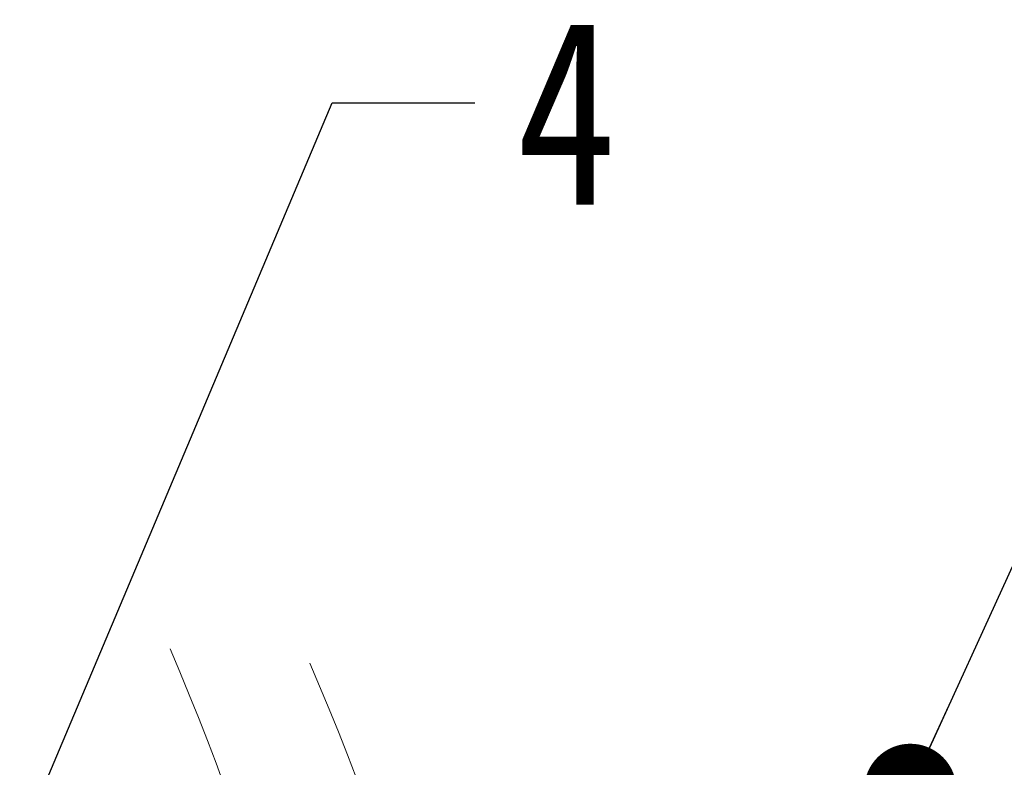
# Model space of a CAD drawing. Header units: millimetres. Extents: x 2623 to 3546, y -313 to 339.
# Tile 46 of 49: x 3323 to 3376, y 213 to 253. Entities that reach past the tile are written whole.
import ezdxf

# ---------------------------------------------------------------- set-up
doc = ezdxf.new("R2010")
doc.units = ezdxf.units.MM
doc.linetypes.add('PHANTOM2', pattern=[31.75, 15.875, -3.175, 3.175, -3.175, 3.175, -3.175])
doc.styles.get("Standard").update_dxf_attribs({"font": '仿宋_GB2312.ttf', "width": 0.8})
doc.dimstyles.new('ISO-25.1', dxfattribs={"dimtxt": 6, "dimasz": 5, "dimexe": 3.5, "dimexo": 0.625, "dimgap": 1.5, "dimtad": 1, "dimtoh": 1, "dimdsep": 46, "dimtxsty": 'Standard', "dimcen": 2.5, "dimadec": 0, "dimazin": 0, "dimtfac": 1, "dimtmove": 0, "dimatfit": 3, "dimfxl": 0, "dimarcsym": 0})

msp = doc.modelspace()

# ---------------------------------------------------------------- linework, layer by layer
at = {"color": 3, "linetype": 'PHANTOM2', "lineweight": 9, "ltscale": 0.5}
for points in [[(3330.777, 219.055), (3335.353, 199.753), (3318.56, 169.781), (3325.15, 146.398)], [(3338.342, 218.279), (3342.919, 198.977), (3326.126, 169.004), (3332.715, 145.622)]]:
    msp.add_spline(points, degree=3, dxfattribs=at)

# ---------------------------------------------------------------- texts
at = {"color": 5, "lineweight": 9, "insert": (3349.5, 253.059), "char_height": 10, "width": 1.5, "attachment_point": 1}
msp.add_mtext('4', dxfattribs=at)

# ---------------------------------------------------------------- leaders
at = {"color": 5, "lineweight": 9}
for points in [[(3370.808, 211.434), (3387.845, 248.708), (3395.551, 248.708)], [(3316.62, 194.26), (3339.543, 248.559), (3347.25, 248.559)]]:
    msp.add_leader(points, dimstyle='ISO-25.1', override={"dimgap": 1.5, "dimtad": 0, "dimldrblk": 'Dot'}, dxfattribs=at)

doc.saveas('drawing.dxf')
